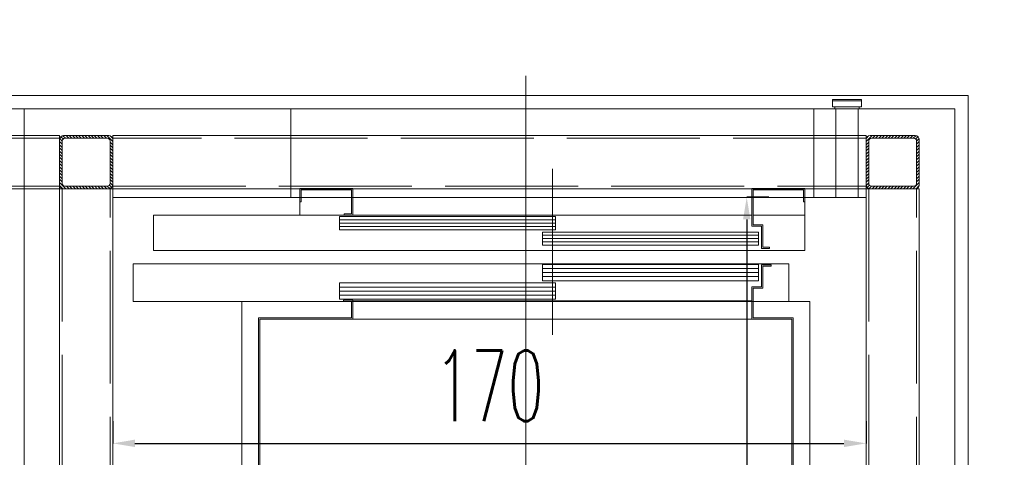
# Model space of a CAD drawing. Header units: millimetres. Extents: x 402 to 79005, y -7782 to 89952.
# Tile 182 of 256: x 26275 to 26497, y 29723 to 29822. Entities that reach past the tile are written whole.
import ezdxf

# ---------------------------------------------------------------- set-up
doc = ezdxf.new("R2010")
doc.units = ezdxf.units.MM
doc.header["$LTSCALE"] = 10
doc.linetypes.add('ACAD_ISO02W100', pattern=[15, 12, -3])
doc.linetypes.add('ACAD_ISO04W100', pattern=[30, 24, -3, 0, -3])
doc.layers.get('0').update_dxf_attribs({"lineweight": 0})
doc.layers.get('Defpoints').update_dxf_attribs({"color": 253})
for name, color, linetype, lineweight in [('0_A_DŹWIG OSOBOWY', 5, 'Continuous', 0), ('0_A_WYMIAROWANIE', 1, 'Continuous', 5), ('0_SZKLANA ELEWACJA SZYBU WINDOWEGO', 132, 'Continuous', 0), ('0_wymiarowanie', 1, 'Continuous', 0), ('A_SZYB WINDOWY', 7, 'Continuous', 0), ('AS_Belki', 145, 'Continuous', 0)]:
    doc.layers.add(name, color=color, linetype=linetype, lineweight=lineweight)
doc.styles.add('SIMPLEXD', font='simplex.shx', dxfattribs={"width": 0.6})
doc.dimstyles.new('1-100', dxfattribs={"dimtxt": 16, "dimasz": 5, "dimexe": 0, "dimexo": 0, "dimgap": 5, "dimtad": 1, "dimdec": 1, "dimtxsty": 'SIMPLEXD', "dimcen": 5, "dimclrt": 256, "dimadec": 0, "dimazin": 0, "dimtfac": 1, "dimtdec": 0, "dimtix": 1, "dimtmove": 1, "dimatfit": 3, "dimldrblk": 'LP', "dimfxl": 0, "dimarcsym": 0})

# ---------------------------------------------------------------- blocks, each defined once
blk = doc.blocks.new('zw$BBA8')
for p, q in [((630.1, 106.1), (630.1, 3306.1)), ((1387.6, 3252.1), (1322.6, 3252.1)), ((1322.6, 3252.1), (1322.6, 3249.1)), ((1387.6, 3249.1), (1322.6, 3249.1)), ((1322.6, 3249.1), (1322.6, 3236.1)), ((1322.6, 3249.1), (1387.6, 3249.1)), ((1387.6, 3249.1), (1387.6, 3252.1)), ((1387.6, 3236.1), (1387.6, 3249.1)), ((-301.9, 3231.1), (-501.9, 3231.1)), ((-501.9, 3231.1), (-501.9, 181.1)), ((100.1, 3231.1), (-301.9, 3231.1)), ((100.1, 3031.1), (100.1, 3231.1)), ((1280.1, 3231.1), (100.1, 3231.1)), ((100.1, 3231.1), (100.1, 3111.1)), ((1330.1, 3231.1), (1280.1, 3231.1)), ((1280.1, 3231.1), (1280.1, 3031.1)), ((1280.1, 3111.1), (1280.1, 3231.1)), ((1322.6, 3236.1), (1387.6, 3236.1)), ((1382.6, 3236.1), (1327.6, 3236.1)), ((1327.6, 3236.1), (1327.6, 3231.1)), ((1327.6, 3231.1), (1382.6, 3231.1)), ((1380.1, 3231.1), (1330.1, 3231.1)), ((1330.1, 3031.1), (1330.1, 3231.1)), ((1398.1, 3231.1), (1380.1, 3231.1)), ((1380.1, 3231.1), (1380.1, 3031.1)), ((1382.6, 3231.1), (1382.6, 3236.1)), ((1598.1, 3231.1), (1398.1, 3231.1)), ((1598.1, 181.1), (1598.1, 3231.1)), ((100.1, 3111.1), (100.1, 3031.1)), ((1280.1, 3031.1), (1280.1, 3111.1)), ((690.1, 2721.1), (690.1, 3096.1)), ((120.1, 3051.1), (120.1, 3021.1)), ((240.1, 3051.1), (120.1, 3051.1)), ((123.1, 3021.1), (123.1, 3048.1)), ((123.1, 3048.1), (237.1, 3048.1)), ((237.1, 3048.1), (237.1, 2994.1)), ((240.1, 2991.1), (240.1, 3051.1)), ((1140.1, 3051.1), (1140.1, 2966.1)), ((1260.1, 3051.1), (1140.1, 3051.1)), ((1143.1, 2969.1), (1143.1, 3048.1)), ((1143.1, 3048.1), (1257.1, 3048.1)), ((1257.1, 3048.1), (1257.1, 3021.1)), ((1260.1, 3021.1), (1260.1, 3051.1)), ((-301.9, 3031.1), (-301.9, 2421.1)), ((-301.9, 3031.1), (100.1, 3031.1)), ((-301.9, 381.1), (-301.9, 3031.1)), ((100.1, 3031.1), (120.1, 3031.1)), ((123.1, 3031.1), (237.1, 3031.1)), ((240.1, 3031.1), (1140.1, 3031.1)), ((1143.1, 3031.1), (1257.1, 3031.1)), ((1260.1, 3031.1), (1280.1, 3031.1)), ((1280.1, 3031.1), (1330.1, 3031.1)), ((1330.1, 3031.1), (1380.1, 3031.1)), ((1380.1, 3031.1), (1398.1, 3031.1)), ((1398.1, 2106.1), (1398.1, 3031.1)), ((1398.1, 3031.1), (1398.1, 381.1)), ((120.1, 3021.1), (123.1, 3021.1)), ((120.1, 3021.1), (120.1, 2991.1)), ((1257.1, 3021.1), (1260.1, 3021.1)), ((1260.1, 2991.1), (1260.1, 3021.1)), ((1140.1, 2991.1), (-209.9, 2991.1)), ((-209.9, 2991.1), (-209.9, 2911.1)), ((120.1, 2991.1), (220.1, 2991.1)), ((697.5, 2988.1), (210.1, 2988.1)), ((210.1, 2988.1), (210.1, 2958.1)), ((697.6, 2980.6), (210.1, 2980.6)), ((237.1, 2994.1), (220.1, 2994.1)), ((220.1, 2994.1), (220.1, 2991.1)), ((220.1, 2991.1), (240.1, 2991.1)), ((240.1, 2991.1), (1140.1, 2991.1)), ((697.5, 2958.1), (697.5, 2988.1)), ((1260.1, 2991.1), (1143.1, 2991.1)), ((1143.1, 2991.1), (1260.1, 2991.1)), ((1260.1, 2911.1), (1260.1, 2991.1)), ((697.6, 2973.1), (210.1, 2973.1)), ((697.6, 2965.6), (210.1, 2965.6)), ((210.1, 2958.1), (697.5, 2958.1)), ((1140.1, 2966.1), (1162.1, 2966.1)), ((1165.1, 2969.1), (1143.1, 2969.1)), ((1162.1, 2966.1), (1162.1, 2916.1)), ((1165.1, 2919.1), (1165.1, 2969.1)), ((1155, 2953.1), (667.6, 2953.1)), ((667.6, 2953.1), (667.6, 2923.1)), ((1155.1, 2945.6), (667.6, 2945.6)), ((1155.1, 2938.1), (667.6, 2938.1)), ((1155, 2923.1), (1155, 2953.1)), ((-209.9, 2911.1), (1260.1, 2911.1)), ((1155.1, 2930.6), (667.6, 2930.6)), ((667.6, 2923.1), (1155, 2923.1)), ((1162.1, 2916.1), (1180.1, 2916.1)), ((1180.1, 2919.1), (1165.1, 2919.1)), ((1180.1, 2916.1), (1180.1, 2919.1)), ((1223.6, 2881.1), (-255.9, 2881.1)), ((-255.9, 2881.1), (-255.9, 2796.1)), ((1155, 2880.1), (667.6, 2880.1)), ((667.6, 2880.1), (667.6, 2843.1)), ((1155.1, 2870.9), (667.6, 2870.9)), ((1155, 2843.1), (1155, 2880.1)), ((1183.6, 2879.1), (1162.1, 2879.1)), ((1162.1, 2879.1), (1162.1, 2829.1)), ((1165.1, 2876.1), (1183.6, 2876.1)), ((1165.1, 2826.1), (1165.1, 2876.1)), ((1183.6, 2876.1), (1183.6, 2879.1)), ((1223.6, 2796.1), (1223.6, 2881.1)), ((1155.1, 2861.6), (667.6, 2861.6)), ((1155.1, 2852.4), (667.6, 2852.4)), ((697.5, 2838.1), (210.1, 2838.1)), ((210.1, 2838.1), (210.1, 2801.1)), ((697.6, 2828.9), (210.1, 2828.9)), ((667.6, 2843.1), (1155, 2843.1)), ((697.5, 2801.1), (697.5, 2838.1)), ((1162.1, 2829.1), (1140.1, 2829.1)), ((1140.1, 2829.1), (1140.1, 2756.1)), ((1143.1, 2826.1), (1165.1, 2826.1)), ((1143.1, 2759.1), (1143.1, 2826.1)), ((697.6, 2819.6), (210.1, 2819.6)), ((697.6, 2810.4), (210.1, 2810.4)), ((210.1, 2801.1), (697.5, 2801.1)), ((-255.9, 2796.1), (218.6, 2796.1)), ((-10.9, 2796.1), (-10.9, 616.1)), ((1271.1, 2796.1), (-10.9, 2796.1)), ((-10.9, 2796.1), (-10.9, 616.1)), ((1271.1, 2796.1), (-10.9, 2796.1)), ((-10.9, 2796.1), (-10.9, 616.1)), ((1271.1, 2796.1), (-10.9, 2796.1)), ((-10.9, 2796.1), (-10.9, 616.1)), ((1271.1, 2796.1), (-10.9, 2796.1)), ((240.1, 2799.1), (218.6, 2799.1)), ((218.6, 2799.1), (218.6, 2796.1)), ((218.6, 2796.1), (237.1, 2796.1)), ((237.1, 2796.1), (237.1, 2759.1)), ((240.1, 2756.1), (240.1, 2799.1)), ((1140.1, 2797.6), (240.1, 2797.6)), ((1143.1, 2796.1), (1223.6, 2796.1)), ((1271.1, 616.1), (1271.1, 2796.1)), ((1271.1, 616.1), (1271.1, 2796.1)), ((1271.1, 616.1), (1271.1, 2796.1)), ((1271.1, 616.1), (1271.1, 2796.1)), ((27.1, 2759.1), (27.1, 1836.1)), ((237.1, 2759.1), (27.1, 2759.1)), ((30.1, 1916.1), (30.1, 2756.1)), ((30.1, 2756.1), (240.1, 2756.1)), ((30.1, 2756.1), (30.1, 1916.1)), ((1230.1, 2756.1), (30.1, 2756.1)), ((1140.1, 2756.1), (1230.1, 2756.1)), ((1233.1, 2759.1), (1143.1, 2759.1)), ((1230.1, 2756.1), (1230.1, 2106.1)), ((1230.1, 1916.1), (1230.1, 2756.1)), ((1233.1, 2106.1), (1233.1, 2759.1))]:
    blk.add_line(p, q)
blk = doc.blocks.new('*D3958')
at = {"layer": '0_wymiarowanie', "color": 0, "lineweight": -2}
for p, q in [((26295.95, 29731.51), (26295.95, 29726.51)), ((26465.95, 29731.51), (26465.95, 29726.51)), ((26300.95, 29726.51), (26460.95, 29726.51))]:
    blk.add_line(p, q, dxfattribs=at)
at = {"layer": '0_wymiarowanie', "color": 0, "lineweight": 9}
for points in [[(26300.95, 29727.35), (26300.95, 29725.68), (26295.95, 29726.51)], [(26460.95, 29725.68), (26460.95, 29727.35), (26465.95, 29726.51)]]:
    blk.add_solid(points, dxfattribs=at)
at = {"layer": 'Defpoints', "color": 0, "lineweight": 9}
for p in [(26295.95, 29754.55), (26465.95, 29754.55), (26465.95, 29726.51)]:
    blk.add_point(p, dxfattribs=at)
at = {"layer": '0_wymiarowanie', "insert": (26380.95, 29739.51), "char_height": 16, "attachment_point": 5, "style": 'SIMPLEXD'}
blk.add_mtext('170', dxfattribs=at)
blk = doc.blocks.new('LP')
for p, q in [((0, 1), (0, 0)), ((0, 0), (-1, 0)), ((0, -1), (0, 0)), ((0, 0), (1, 0))]:
    blk.add_line(p, q)
at = {"const_width": 0.2}
blk.add_lwpolyline([(0.707, 0.707), (-0.707, -0.707)], dxfattribs=at)
blk = doc.blocks.new('*D3959')
at = {"layer": '0_wymiarowanie', "color": 0, "lineweight": -2}
for p, q in [((26444.01, 29782.08), (26439.01, 29782.08)), ((26439.01, 29777.08), (26439.01, 29522.08)), ((26444.01, 29517.08), (26439.01, 29517.08))]:
    blk.add_line(p, q, dxfattribs=at)
at = {"layer": '0_wymiarowanie', "color": 0, "lineweight": 9}
for points in [[(26439.85, 29777.08), (26438.18, 29777.08), (26439.01, 29782.08)], [(26438.18, 29522.08), (26439.85, 29522.08), (26439.01, 29517.08)]]:
    blk.add_solid(points, dxfattribs=at)
at = {"layer": 'Defpoints', "color": 0, "lineweight": 9}
for p in [(26453.11, 29782.08), (26439.01, 29517.08), (26447.08, 29517.08)]:
    blk.add_point(p, dxfattribs=at)
at = {"layer": '0_wymiarowanie', "insert": (26426.01, 29649.58), "char_height": 16, "attachment_point": 5, "rotation": 90, "style": 'SIMPLEXD'}
blk.add_mtext('265', dxfattribs=at)
blk = doc.blocks.new('*D4048')
at = {"layer": '0_A_WYMIAROWANIE', "color": 0, "lineweight": -2}
for p, q in [((26208.95, 29835.32), (26208.95, 29840.32)), ((26483.95, 29840.32), (26213.95, 29840.32)), ((26488.95, 29835.32), (26488.95, 29840.32))]:
    blk.add_line(p, q, dxfattribs=at)
at = {"layer": '0_A_WYMIAROWANIE', "color": 0, "lineweight": 9}
for points in [[(26213.95, 29841.16), (26213.95, 29839.49), (26208.95, 29840.32)], [(26483.95, 29839.49), (26483.95, 29841.16), (26488.95, 29840.32)]]:
    blk.add_solid(points, dxfattribs=at)
at = {"layer": 'Defpoints', "color": 0, "lineweight": 9}
for p in [(26208.95, 29840.32), (26208.95, 29795.15), (26488.95, 29795.15)]:
    blk.add_point(p, dxfattribs=at)
at = {"layer": '0_A_WYMIAROWANIE', "insert": (26348.95, 29853.32), "char_height": 16, "attachment_point": 5, "style": 'SIMPLEXD'}
blk.add_mtext('280', dxfattribs=at)
blk = doc.blocks.new('*D4049')
at = {"layer": '0_A_WYMIAROWANIE', "color": 0, "lineweight": -2}
for p, q in [((26517.71, 29805.04), (26522.71, 29805.04)), ((26522.71, 29800.04), (26522.71, 29482.5)), ((26517.71, 29477.5), (26522.71, 29477.5))]:
    blk.add_line(p, q, dxfattribs=at)
at = {"layer": '0_A_WYMIAROWANIE', "color": 0, "lineweight": 9}
for points in [[(26523.54, 29800.04), (26521.88, 29800.04), (26522.71, 29805.04)], [(26521.88, 29482.5), (26523.54, 29482.5), (26522.71, 29477.5)]]:
    blk.add_solid(points, dxfattribs=at)
at = {"layer": 'Defpoints', "color": 0, "lineweight": 9}
for p in [(26488.95, 29805.04), (26488.95, 29477.5), (26522.71, 29477.5)]:
    blk.add_point(p, dxfattribs=at)
at = {"layer": '0_A_WYMIAROWANIE', "insert": (26508.19, 29641.27), "char_height": 16, "attachment_point": 5, "rotation": 90, "style": 'SIMPLEXD'}
blk.add_mtext('327,5', dxfattribs=at)

msp = doc.modelspace()

# ---------------------------------------------------------------- hatches: boundary and pattern name
at = {"layer": 'AS_Belki'}
h = msp.add_hatch(dxfattribs=at)
h.set_pattern_fill('HYPECUTREGION', color=10, scale=0.5, angle=270, style=0, pattern_type=2)
h.set_pattern_definition([(315, (26323.57455, 29573.99867), (0.3535534, 0.3535534), [])])
h.paths.add_polyline_path([(26295.953, 29784.899), (26295.953, 29795.099, 0.4142136), (26295.053, 29795.999), (26284.853, 29795.999, 0.4142136), (26283.953, 29795.099), (26283.953, 29784.899, 0.4142136), (26284.853, 29783.999), (26295.053, 29783.999, 0.4142136)], flags=0)
h.paths.add_polyline_path([(26295.353, 29794.799), (26295.353, 29785.199, -0.4142136), (26294.753, 29784.599), (26285.153, 29784.599, -0.4142136), (26284.553, 29785.199), (26284.553, 29794.799, -0.4142136), (26285.153, 29795.399), (26294.753, 29795.399, -0.4142136)], flags=0)
h = msp.add_hatch(dxfattribs=at)
h.set_pattern_fill('HYPECUTREGION', color=10, scale=0.5, angle=270, style=0, pattern_type=2)
h.set_pattern_definition([(225, (26438.3318, 29573.99867), (-0.3535534, 0.3535534), [])])
h.paths.add_polyline_path([(26465.953, 29784.899), (26465.953, 29795.099, -0.4142136), (26466.853, 29795.999), (26477.053, 29795.999, -0.4142136), (26477.953, 29795.099), (26477.953, 29784.899, -0.4142136), (26477.053, 29783.999), (26466.853, 29783.999, -0.4142136)], flags=0)
h.paths.add_polyline_path([(26466.553, 29794.799), (26466.553, 29785.199, 0.4142136), (26467.153, 29784.599), (26476.753, 29784.599, 0.4142136), (26477.353, 29785.199), (26477.353, 29794.799, 0.4142136), (26476.753, 29795.399), (26467.153, 29795.399, 0.4142136)], flags=0)

# ---------------------------------------------------------------- linework, layer by layer
at = {"layer": '0_A_DŹWIG OSOBOWY', "lineweight": 0}
msp.add_lwpolyline([(26295.953, 29516.999), (26465.953, 29516.999), (26465.953, 29781.999), (26295.953, 29781.999)], close=True, dxfattribs=at)
at = {"layer": '0_SZKLANA ELEWACJA SZYBU WINDOWEGO'}
for points in [[(26208.953, 29805.039), (26488.953, 29805.039), (26488.953, 29494.039), (26208.953, 29494.039)], [(26211.953, 29802.039), (26485.953, 29802.039), (26485.953, 29497.039), (26211.953, 29497.039)]]:
    msp.add_lwpolyline(points, close=True, dxfattribs=at)
at = {"layer": 'AS_Belki', "linetype": 'Continuous', "ltscale": 0.25}
for p, q in [((26283.953, 29795.999), (26227.953, 29795.999)), ((26295.053, 29795.999), (26284.853, 29795.999)), ((26285.153, 29795.399), (26294.753, 29795.399)), ((26295.953, 29795.099), (26295.953, 29795.999)), ((26465.953, 29795.999), (26295.953, 29795.999)), ((26465.953, 29795.099), (26465.953, 29795.999)), ((26466.853, 29795.999), (26477.053, 29795.999)), ((26476.753, 29795.399), (26467.153, 29795.399)), ((26283.953, 29795.099), (26283.953, 29784.899)), ((26284.553, 29785.199), (26284.553, 29794.799)), ((26295.353, 29794.799), (26295.353, 29785.199)), ((26295.953, 29795.099), (26295.953, 29784.899)), ((26465.953, 29795.099), (26465.953, 29784.899)), ((26466.553, 29794.799), (26466.553, 29785.199)), ((26477.353, 29785.199), (26477.353, 29794.799)), ((26477.953, 29795.099), (26477.953, 29784.899)), ((26294.753, 29784.599), (26285.153, 29784.599)), ((26295.953, 29783.999), (26295.953, 29784.899)), ((26465.953, 29783.999), (26465.953, 29784.899)), ((26467.153, 29784.599), (26476.753, 29784.599)), ((26227.953, 29783.999), (26283.953, 29783.999)), ((26283.953, 29783.999), (26283.953, 29514.999)), ((26283.953, 29783.999), (26284.853, 29783.999)), ((26284.853, 29783.999), (26295.053, 29783.999)), ((26295.053, 29783.999), (26295.953, 29783.999)), ((26295.953, 29514.999), (26295.953, 29783.999)), ((26295.953, 29783.999), (26465.953, 29783.999)), ((26465.953, 29783.999), (26465.953, 29514.999)), ((26465.953, 29783.999), (26466.853, 29783.999)), ((26477.053, 29783.999), (26466.853, 29783.999)), ((26477.053, 29783.999), (26477.953, 29783.999)), ((26477.953, 29514.999), (26477.953, 29783.999))]:
    msp.add_line(p, q, dxfattribs=at)
at = {"layer": 'AS_Belki', "color": 84, "linetype": 'ACAD_ISO02W100', "ltscale": 0.25}
for p, q in [((26283.953, 29795.399), (26227.953, 29795.399)), ((26465.953, 29795.399), (26295.953, 29795.399)), ((26227.953, 29784.599), (26283.953, 29784.599)), ((26295.953, 29784.599), (26465.953, 29784.599)), ((26284.553, 29783.999), (26284.553, 29514.999)), ((26295.353, 29514.999), (26295.353, 29783.999)), ((26466.553, 29783.999), (26466.553, 29514.999)), ((26477.353, 29514.999), (26477.353, 29783.999))]:
    msp.add_line(p, q, dxfattribs=at)
at = {"layer": 'AS_Belki', "color": 10, "linetype": 'ACAD_ISO04W100', "ltscale": 0.25}
for p, q in [((26283.953, 29783.999), (26283.953, 29783.999)), ((26477.953, 29783.999), (26477.953, 29783.999))]:
    msp.add_line(p, q, dxfattribs=at)
at = {"layer": 'AS_Belki', "linetype": 'Continuous', "ltscale": 0.25}
msp.add_lwpolyline([(26283.953, 29795.999), (26283.953, 29783.999)], dxfattribs=at)
for centre, start, end in [((26284.853, 29795.099), 90, 180), ((26295.053, 29795.099), 0, 90), ((26466.853, 29795.099), 90, 180), ((26477.053, 29795.099), 0, 90), ((26284.853, 29784.899), 180, 270), ((26295.053, 29784.899), 270, 0), ((26466.853, 29784.899), 180, 270), ((26477.053, 29784.899), 270, 0)]:
    msp.add_arc(centre, 0.9, start, end, dxfattribs=at)
at = {"layer": 'AS_Belki', "linetype": 'Continuous', "ltscale": 0.25, "extrusion": (-1.5136e-13, 6.27875e-14, -1)}
msp.add_arc((-26285.153, 29794.799, 0), 0.6, 0, 90, dxfattribs=at)
at = {"layer": 'AS_Belki', "linetype": 'Continuous', "ltscale": 0.25, "extrusion": (1.76696e-13, 3.78956e-14, -1)}
msp.add_arc((-26294.753, 29794.799, 0), 0.6, 90, 180, dxfattribs=at)
at = {"layer": 'AS_Belki', "linetype": 'Continuous', "ltscale": 0.25, "extrusion": (-1.76696e-13, 3.78956e-14, -1)}
msp.add_arc((-26467.153, 29794.799, 0), 0.6, 0, 90, dxfattribs=at)
at = {"layer": 'AS_Belki', "linetype": 'Continuous', "ltscale": 0.25, "extrusion": (1.5136e-13, 6.27875e-14, -1)}
msp.add_arc((-26476.753, 29794.799, 0), 0.6, 90, 180, dxfattribs=at)
at = {"layer": 'AS_Belki', "linetype": 'Continuous', "ltscale": 0.25, "extrusion": (-1.5136e-13, -6.27875e-14, -1)}
msp.add_arc((-26285.153, 29785.199, 0), 0.6, 270, 0, dxfattribs=at)
at = {"layer": 'AS_Belki', "linetype": 'Continuous', "ltscale": 0.25, "extrusion": (6.30096e-14, -1.51582e-13, -1)}
msp.add_arc((-26294.753, 29785.199, 0), 0.6, 180, 270, dxfattribs=at)
at = {"layer": 'AS_Belki', "linetype": 'Continuous', "ltscale": 0.25, "extrusion": (-6.30096e-14, -1.51582e-13, -1)}
msp.add_arc((-26467.153, 29785.199, 0), 0.6, 270, 0, dxfattribs=at)
at = {"layer": 'AS_Belki', "linetype": 'Continuous', "ltscale": 0.25, "extrusion": (1.5136e-13, -6.27875e-14, -1)}
msp.add_arc((-26476.753, 29785.199, 0), 0.6, 180, 270, dxfattribs=at)

# ---------------------------------------------------------------- block references
at = {"layer": 'A_SZYB WINDOWY', "xscale": 0.09999999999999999, "yscale": 0.09999999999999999, "zscale": 0.09999999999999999}
msp.add_blockref('zw$BBA8', (26326.147, 29478.928), dxfattribs=at)

# ---------------------------------------------------------------- dimensions: what is measured, and where the dimension line sits
at = {"layer": '0_A_WYMIAROWANIE', "color": 1}
dim = msp.add_linear_dim(base=(26208.953, 29840.324), p1=(26488.953, 29795.154), p2=(26208.953, 29795.154), dimstyle='1-100', dxfattribs=at)
dim.commit()
dim.dimension.update_dxf_attribs({"geometry": '*D4048', "text_midpoint": (26348.953, 29853.324)})
dim = msp.add_linear_dim(base=(26522.709, 29477.499), p1=(26488.953, 29805.039), p2=(26488.953, 29477.499), angle=90, dimstyle='1-100', dxfattribs=at)
dim.commit()
dim.dimension.update_dxf_attribs({"geometry": '*D4049', "text_midpoint": (26508.185, 29641.269)})
at = {"layer": '0_wymiarowanie'}
dim = msp.add_linear_dim(base=(26439.012, 29517.08), p1=(26453.109, 29782.08), p2=(26447.077, 29517.08), angle=90, dimstyle='1-100', dxfattribs=at)
dim.commit()
dim.dimension.update_dxf_attribs({"geometry": '*D3959', "text_midpoint": (26426.012, 29649.58)})
dim = msp.add_linear_dim(base=(26465.953, 29726.514), p1=(26295.953, 29754.553), p2=(26465.953, 29754.553), dimstyle='1-100', dxfattribs=at)
dim.commit()
dim.dimension.update_dxf_attribs({"geometry": '*D3958', "text_midpoint": (26380.953, 29739.514)})

doc.saveas('drawing.dxf')
